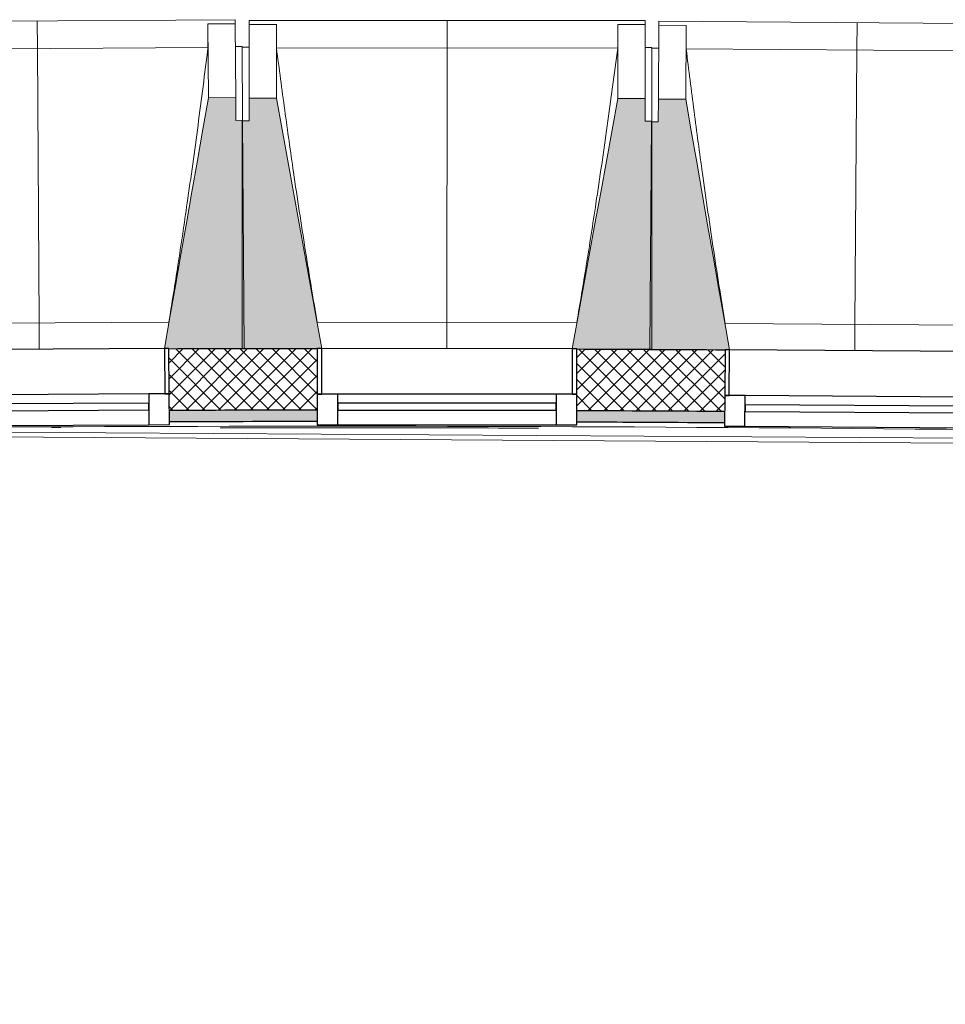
# Model space of a CAD drawing. Header units: millimetres. Extents: x -24070 to 30874, y -36590 to 4541.
# Tile 6 of 64: x -21988 to -19955, y -15539 to -13376. Entities that reach past the tile are written whole.
import ezdxf

# ---------------------------------------------------------------- set-up
doc = ezdxf.new("R2010")
doc.units = ezdxf.units.MM
for name, color, linetype, lineweight in [('A-FLOR-HRAL', 7, 'Continuous', 18), ('A-WALL', 7, 'Continuous', 25), ('A-WALL-PATT', 7, 'Continuous', 25), ('BATIEMENT', 7, 'Continuous', 18), ('BATIMENT', 7, 'Continuous', 25), ('FENETRES', 7, 'Continuous', 25), ('GEN', 7, 'Continuous', 18), ('SOLS', 7, 'Continuous', 25)]:
    doc.layers.add(name, color=color, linetype=linetype, lineweight=lineweight)
doc.layers.add('A-GLAZ', color=7, linetype='Continuous', lineweight=25, true_color=0x5c63b1)

# ---------------------------------------------------------------- blocks, each defined once
blk = doc.blocks.new('XXX_VIDE FENETRE - 550-377501-2021_015_1111_DCE_1_50_N0 FINI_PLB_EFS')
at = {"layer": 'A-GLAZ'}
for p, q in [((240, -120), (-240, -120)), ((-240, -120), (-240, -135)), ((240, -135), (240, -120)), ((-240, -135), (240, -135))]:
    blk.add_line(p, q, dxfattribs=at)
at = {"layer": 'FENETRES'}
for p, q in [((-285, 0), (-285, -100)), ((-275, 0), (-285, 0)), ((275, 0), (-275, 0)), ((-275, -100), (-275, 0)), ((285, 0), (275, 0)), ((275, 0), (275, -100)), ((285, -100), (285, 0)), ((-285, -100), (-275, -100)), ((-240, -100), (-285, -100)), ((-285, -100), (-285, -167.5)), ((-240, -167.5), (-240, -100)), ((240, -100), (-240, -100)), ((240, -100), (240, -167.5)), ((285, -100), (240, -100)), ((275, -100), (285, -100)), ((285, -167.5), (285, -100)), ((-285, -167.5), (-240, -167.5)), ((-240, -167.5), (240, -167.5)), ((240, -167.5), (285, -167.5))]:
    blk.add_line(p, q, dxfattribs=at)
blk = doc.blocks.new('Garde-corps - Garde-corps-505471-2021_015_1111_DCE_1_50_N0 FINI_PLB_EFS')
at = {"layer": 'A-FLOR-HRAL'}
for p, q in [((-22974.4, -14275.7), (-17756.7, -14309.4)), ((-21918.6, -14271.9), (-21897.8, -14271.8))]:
    blk.add_line(p, q, dxfattribs=at)
at = {"layer": 'A-FLOR-HRAL', "flags": 128}
blk.add_lwpolyline([(-23168.9, -14284.7), (-17678.6, -14320.7), (-14410.7, -14446.4)], dxfattribs=at)
at = {"layer": 'A-FLOR-HRAL'}
for radius, start, end in [(137283.1, 90.004947, 90.140434), (137273, 87.112212, 90.771971), (137269.6, 89.802207, 90.094064), (137283.1, 89.631565, 89.767052)]:
    blk.add_arc((-21322.9, -151541.9), radius, start, end, dxfattribs=at)
blk = doc.blocks.new('B02_ARC_rvt-1-2021_015_1111_DCE_1_50_N0 FINI_PLB_EFS')
at = {"layer": 'A-WALL-PATT', "lineweight": 18}
h = blk.add_hatch(dxfattribs=at)
h.set_pattern_fill('FP_1', color=256, style=0, pattern_type=2)
h.set_pattern_definition([(45, (0, 0), (-17.67767, 17.67767), []), (135, (0, 0), (-17.67767, -17.67767), [])])
h.paths.add_polyline_path([(-2612.4, -15514.6), (-2594.6, -15381.2), (-2906.6, -15338.2), (-2924.2, -15472), (-2739.1, -15497.2)])
h.paths.add_polyline_path([(-3489.2, -15396.8), (-3471.6, -15263), (-3794.6, -15221.1), (-3811.3, -15355), (-3493.4, -15396.3)])
h.paths.add_polyline_path([(-4376.8, -15283.5), (-4360.1, -15149.5), (-4683.3, -15109.7), (-4698.3, -15243.9), (-4380.8, -15283)])
h.paths.add_polyline_path([(-5264.3, -15176.1), (-5249.3, -15041.9), (-5572.8, -15004.2), (-5587.8, -15138.4), (-5268.1, -15175.6)])
h.paths.add_polyline_path([(-6154.1, -15074.2), (-6139.2, -14940), (-6462.9, -14904.4), (-6477, -15038.7), (-6157.7, -15073.8)])
h.paths.add_polyline_path([(-7043.8, -14978.3), (-7030.1, -14843.9), (-7353.6, -14810.5), (-7366.9, -14944.9), (-7047.2, -14977.9)])
h.paths.add_polyline_path([(-7934, -14888.1), (-7921.1, -14753.7), (-8245, -14722.6), (-8256.4, -14856.9), (-7937.2, -14887.8)])
h.paths.add_polyline_path([(-8824, -14803.8), (-8812.5, -14669.3), (-9136.9, -14640.1), (-9148.3, -14774.6), (-8826.9, -14803.6)])
h.paths.add_polyline_path([(-9716.2, -14725.2), (-9704.9, -14590.7), (-10029.3, -14563.6), (-10039.9, -14698.1), (-9718.9, -14725)])
h.paths.add_polyline_path([(-10608, -14652.5), (-10597.7, -14517.9), (-10922.2, -14492.9), (-10931.9, -14627.5), (-10610.6, -14652.3)])
h.paths.add_polyline_path([(-11500.3, -14585.6), (-11490.9, -14450.9), (-11815.5, -14428), (-11823.4, -14562.8), (-11502.7, -14585.4)])
h.paths.add_polyline_path([(-12392.2, -14524.5), (-12384.2, -14389.7), (-12709.2, -14368.9), (-12717.2, -14503.7), (-12394.2, -14524.4)])
h.paths.add_polyline_path([(-13286.1, -14469.2), (-13278.2, -14334.4), (-13603.3, -14315.7), (-13610.4, -14450.5), (-13288, -14469.1)])
h.paths.add_polyline_path([(-14179.6, -14419.7), (-14172.5, -14284.9), (-14497.7, -14268.3), (-14503.9, -14403.2), (-14181.3, -14419.6)])
h.paths.add_polyline_path([(-15073.3, -14376.1), (-15067.1, -14241.2), (-15392.5, -14226.8), (-15397.8, -14361.7), (-15074.8, -14376)])
h.paths.add_polyline_path([(-15967.3, -14338.3), (-15962, -14203.4), (-16287.4, -14191), (-16291.9, -14326), (-15968.6, -14338.2)])
h.paths.add_polyline_path([(-16861.5, -14306.3), (-16857.1, -14171.3), (-17182.6, -14161.1), (-17186.2, -14296.1), (-16862.6, -14306.2)])
h.paths.add_polyline_path([(-17755.9, -14280.1), (-17752.4, -14145.2), (-18078, -14137.1), (-18080.6, -14272.1), (-17756.8, -14280.1)])
h.paths.add_polyline_path([(-18650.5, -14259.8), (-18647.8, -14124.8), (-18973.4, -14118.9), (-18974.8, -14253.9), (-18651.1, -14259.8)])
h.paths.add_polyline_path([(-23343, -14248.6), (-23124.3, -14245.6), (-23126, -14110.6), (-23345.1, -14113.6), (-23343, -14247.7)])
h.paths.add_polyline_path([(-19545.2, -14245.3), (-19543.4, -14110.3), (-19869, -14106.5), (-19869.7, -14241.5), (-19545.6, -14245.3)])
h.paths.add_polyline_path([(-22554.3, -14239.3), (-22229.5, -14236.8), (-22230.4, -14101.8), (-22556, -14104.3), (-22554.3, -14237.9)])
h.paths.add_polyline_path([(-20439.9, -14236.6), (-20439, -14101.6), (-20764.7, -14099.9), (-20764.7, -14234.9), (-20440.2, -14236.6)])
h.paths.add_polyline_path([(-21659.5, -14234.2), (-21334.7, -14233.8), (-21334.7, -14098.8), (-21660.4, -14099.2), (-21659.5, -14233.9)])
at = {"layer": 'A-WALL-PATT', "true_color": 0xdadada}
h = blk.add_hatch(color=254, dxfattribs=at)
h.paths.add_polyline_path([(-2615.8, -15539.3), (-2612.4, -15514.6), (-2924.2, -15472), (-2927.5, -15496.8), (-2739.1, -15522.4)])
h.paths.add_polyline_path([(-3492.5, -15421.6), (-3489.2, -15396.8), (-3811.3, -15355), (-3814.4, -15379.8), (-3493.4, -15421.5)])
h.paths.add_polyline_path([(-4379.9, -15308.3), (-4376.8, -15283.5), (-4500.5, -15268.2), (-4503.4, -15293), (-4380.8, -15308.2)])
h.paths.add_polyline_path([(-4572.9, -15284.4), (-4570, -15259.6), (-4698.3, -15243.9), (-4701.1, -15268.7), (-4579.1, -15283.7)])
h.paths.add_polyline_path([(-5267, -15200.9), (-5264.3, -15176.1), (-5587.8, -15138.4), (-5590.5, -15163.2), (-5268.1, -15200.8)])
h.paths.add_polyline_path([(-6156.9, -15099.1), (-6154.1, -15074.2), (-6477, -15038.7), (-6479.6, -15063.6), (-6157.7, -15099)])
h.paths.add_polyline_path([(-7046.4, -15003.1), (-7043.8, -14978.3), (-7366.9, -14944.9), (-7369.3, -14969.7), (-7047.2, -15003)])
h.paths.add_polyline_path([(-7936.5, -14913), (-7934, -14888.1), (-8256.4, -14856.9), (-8258.5, -14881.8), (-7937.2, -14912.9)])
h.paths.add_polyline_path([(-8826.1, -14828.7), (-8824, -14803.8), (-9148.3, -14774.6), (-9150.4, -14799.5), (-8826.9, -14828.7)])
h.paths.add_polyline_path([(-9718.3, -14750.1), (-9716.2, -14725.2), (-9847.3, -14714.2), (-9849.8, -14739), (-9718.9, -14750.1)])
h.paths.add_polyline_path([(-9919.5, -14733.2), (-9917.1, -14708.3), (-10039.9, -14698.1), (-10041.8, -14723.1), (-9925.8, -14732.7)])
h.paths.add_polyline_path([(-10610, -14677.4), (-10608, -14652.5), (-10931.9, -14627.5), (-10933.7, -14652.5), (-10610.6, -14677.4)])
h.paths.add_polyline_path([(-11502.1, -14610.5), (-11500.3, -14585.6), (-11823.4, -14562.8), (-11824.9, -14587.7), (-11502.7, -14610.5)])
h.paths.add_polyline_path([(-12393.6, -14549.5), (-12392.2, -14524.5), (-12717.2, -14503.7), (-12718.6, -14528.7), (-12394.2, -14549.4)])
h.paths.add_polyline_path([(-13287.6, -14494.1), (-13286.1, -14469.2), (-13610.4, -14450.5), (-13611.7, -14475.5), (-13288, -14494.1)])
h.paths.add_polyline_path([(-14180.9, -14444.7), (-14179.6, -14419.7), (-14311.6, -14412.9), (-14313.7, -14437.8), (-14181.3, -14444.7)])
h.paths.add_polyline_path([(-14383.6, -14434.3), (-14381.6, -14409.3), (-14503.9, -14403.2), (-14505.1, -14428.2), (-14389.9, -14433.9)])
h.paths.add_polyline_path([(-15074.4, -14401), (-15073.3, -14376.1), (-15397.8, -14361.7), (-15398.8, -14386.7), (-15074.8, -14401)])
h.paths.add_polyline_path([(-15968.3, -14363.2), (-15967.3, -14338.3), (-16291.9, -14326), (-16292.7, -14351), (-15968.6, -14363.2)])
h.paths.add_polyline_path([(-16862.3, -14331.3), (-16861.5, -14306.3), (-17186.2, -14296.1), (-17186.8, -14321.1), (-16862.6, -14331.2)])
h.paths.add_polyline_path([(-17756.6, -14305.1), (-17755.9, -14280.1), (-18080.6, -14272.1), (-18081.1, -14297.1), (-17756.8, -14305.1)])
h.paths.add_polyline_path([(-18651, -14284.8), (-18650.5, -14259.8), (-18975.3, -14253.8), (-18975.6, -14278.8), (-18651.1, -14284.8)])
h.paths.add_polyline_path([(-23207.7, -14271.7), (-23124, -14270.6), (-23124.7, -14245.6), (-23208, -14246.7), (-23207.7, -14271.5)])
h.paths.add_polyline_path([(-19545.5, -14270.3), (-19545.6, -14245.3), (-19870, -14241.5), (-19869.7, -14266.5), (-19545.6, -14270.3)])
h.paths.add_polyline_path([(-22554, -14264.3), (-22229.4, -14261.8), (-22229.8, -14236.8), (-22554.3, -14239.3)])
h.paths.add_polyline_path([(-20440.1, -14261.6), (-20440.2, -14236.6), (-20764.7, -14234.9), (-20764.7, -14259.9), (-20440.2, -14261.6)])
h.paths.add_polyline_path([(-21659.4, -14259.2), (-21334.8, -14258.8), (-21334.8, -14233.8), (-21659.5, -14234.2)])
at = {"layer": 'A-WALL'}
for start, end in [(90.004942, 90.140474), (89.63156, 89.767092)]:
    blk.add_arc((-21322.9, -151541.9), 137308.1, start, end, dxfattribs=at)
at = {"layer": 'BATIEMENT', "lineweight": 25}
for radius, start, end in [(137443.1, 90.004917, 90.140682), (137443.1, 89.631536, 89.767301), (137283.1, 90.004946, 90.140435), (137283.1, 89.631565, 89.767054)]:
    blk.add_arc((-21322.9, -151541.9), radius, start, end, dxfattribs=at)
at = {"layer": 'SOLS'}
for p, q in [((-20740.5, -14100), (-20745.2, -14100)), ((-20676.7, -14260.3), (-20764.8, -14259.9)), ((-20504, -14261.2), (-20666.4, -14260.3))]:
    blk.add_line(p, q, dxfattribs=at)
at = {"layer": 'BATIEMENT', "lineweight": 18}
blk.add_blockref('Garde-corps - Garde-corps-505471-2021_015_1111_DCE_1_50_N0 FINI_PLB_EFS', (0, 0), dxfattribs=at)
at = {"layer": 'FENETRES', "lineweight": 18}
for p, rotation in [((-21945.4, -14099.5), 0.3529371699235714), ((-21049.7, -14098.5), 359.9798707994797), ((-20154, -14103.2), 359.606804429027)]:
    blk.add_blockref('XXX_VIDE FENETRE - 550-377501-2021_015_1111_DCE_1_50_N0 FINI_PLB_EFS', p, dxfattribs=dict(at, rotation=rotation))
blk = doc.blocks.new('20_MUR PREFA_01 - Type 1-3119337-2021_015_1111_DCE_1_50_N0 FINI_PLB_EFS')
at = {"layer": 'GEN'}
for p, q in [((0, 722.1), (0, 661.4)), ((0, 661.4), (0, 58.5)), ((0, 0.7), (0, 58.5))]:
    blk.add_line(p, q, dxfattribs=at)
blk = doc.blocks.new('B02_DC_STR_rvt-1-2021_015_1111_DCE_1_50_N0 FINI_PLB_EFS')
at = {"layer": 'BATIMENT', "lineweight": 5, "true_color": 0x787878}
for points in [[(-21660.4, -14098.5), (-21495.4, -14097.5), (-21498.5, -13596.6), (-21513.5, -13596.6), (-21513.8, -13546.7), (-21573.8, -13547), (-21669.8, -14097.8), (-21660.4, -14097.8)], [(-21334.7, -14099.1), (-21334.7, -14098.4), (-21324.8, -14098.4), (-21424.5, -13548.1), (-21484.5, -13548.1), (-21484.5, -13598.1), (-21499.5, -13598.1), (-21499.7, -14099), (-21334.7, -14099.1)], [(-20599.7, -14099.3), (-20599.5, -13598.4), (-20614.5, -13598.4), (-20614.5, -13548.4), (-20674.5, -13548.4), (-20774.6, -14098.6), (-20764.7, -14098.6), (-20764.7, -14099.3), (-20620.5, -14099.3)], [(-20439, -14102), (-20439, -14101.3), (-20429.2, -14101.3), (-20525.2, -13550.4), (-20585.2, -13550.4), (-20585.6, -13600), (-20600.6, -13599.9), (-20604, -14100.8), (-20439.7, -14101.9)]]:
    blk.add_hatch(color=8, dxfattribs=at).paths.add_polyline_path(points)
at = {"layer": 'BATIEMENT'}
for p, q in [((-21513.8, -13546.7), (-21573.8, -13547)), ((-21513.5, -13596.7), (-21513.8, -13546.7)), ((-21424.5, -13548.1), (-21484.5, -13548.1)), ((-21484.5, -13548.1), (-21484.5, -13598.1)), ((-20614.5, -13548.4), (-20674.5, -13548.4)), ((-20614.5, -13598.4), (-20614.5, -13548.4)), ((-20585.2, -13550), (-20585.6, -13600)), ((-20525.2, -13550.4), (-20585.2, -13550)), ((-21498.5, -13596.6), (-21513.5, -13596.7)), ((-21499.5, -13598.1), (-21499.7, -14099)), ((-21484.5, -13598.1), (-21499.5, -13598.1)), ((-21495.4, -14097.5), (-21498.5, -13596.6)), ((-20599.5, -13598.4), (-20614.5, -13598.4)), ((-20600.6, -13599.9), (-20604, -14100.8)), ((-20585.6, -13600), (-20600.6, -13599.9)), ((-20599.7, -14099.3), (-20599.5, -13598.4)), ((-21660.4, -14098.5), (-21495.4, -14097.5)), ((-21499.7, -14099), (-21334.7, -14099.1)), ((-20764.8, -14099.3), (-20599.7, -14099.3)), ((-20604, -14100.8), (-20439, -14102))]:
    blk.add_line(p, q, dxfattribs=at)
at = {"layer": 'BATIEMENT', "flags": 128}
for points in [[(-21573.8, -13547), (-21585.8, -13616), (-21597.9, -13684.9), (-21610, -13753.8), (-21622.1, -13822.8), (-21634.1, -13891.7), (-21646.2, -13960.7), (-21658.3, -14029.6), (-21670.3, -14097.9)], [(-21324.8, -14098.4), (-21337.2, -14030.2), (-21349.6, -13961.3), (-21362.1, -13892.5), (-21374.6, -13823.6), (-21387.1, -13754.7), (-21399.5, -13685.9), (-21412, -13617), (-21424.5, -13548.1)], [(-20674.5, -13548.4), (-20687, -13617.2), (-20699.5, -13686.1), (-20712.1, -13755), (-20724.6, -13823.8), (-20737.1, -13892.7), (-20749.6, -13961.5), (-20762.2, -14030.4), (-20774.6, -14098.6)], [(-20429.1, -14101.3), (-20441.1, -14033.1), (-20453.1, -13964.1), (-20465.1, -13895.2), (-20477.1, -13826.2), (-20489.2, -13757.3), (-20501.2, -13688.3), (-20513.2, -13619.4), (-20525.2, -13550.4)]]:
    blk.add_lwpolyline(points, dxfattribs=at)
at = {"layer": 'BATIMENT', "lineweight": 18}
for p, q in [((-21514.8, -13375.5), (-22384.8, -13380.9)), ((-21574.8, -13384.9), (-21514.8, -13384.6)), ((-21574.8, -13384.9), (-21573.8, -13547)), ((-21574.8, -13385.2), (-21574.8, -13384.9)), ((-21514.8, -13375.5), (-21514.8, -13384.6)), ((-21514.8, -13384.6), (-21513.8, -13546.7)), ((-21484.5, -13548.1), (-21484.4, -13386)), ((-21484.4, -13386), (-21484.4, -13377)), ((-20614.4, -13377.3), (-21484.4, -13377)), ((-21484.4, -13386), (-21424.4, -13386)), ((-21424.5, -13548.1), (-21424.4, -13386)), ((-21424.4, -13386), (-21424.4, -13386.3)), ((-20674.4, -13386.3), (-20674.5, -13548.4)), ((-20674.5, -13386.5), (-20674.4, -13386.3)), ((-20674.4, -13386.3), (-20614.4, -13386.3)), ((-20614.4, -13386.3), (-20614.5, -13548.4)), ((-20614.4, -13377.3), (-20614.4, -13386.3)), ((-20585.2, -13550), (-20584.1, -13387.9)), ((-20584.1, -13387.9), (-20584.1, -13378.9)), ((-19714.1, -13384.9), (-20584.1, -13378.9)), ((-20584.1, -13387.9), (-20524.1, -13388.4)), ((-20525.2, -13550.4), (-20524.1, -13388.4)), ((-20524.1, -13388.4), (-20524.1, -13388.6)), ((-21574.7, -13436.5), (-22324.2, -13441.1)), ((-21499.5, -13434.5), (-21514.5, -13434.6)), ((-21499.5, -13434.5), (-21498.5, -13596.6)), ((-21484.5, -13436), (-21499.5, -13436)), ((-20599.5, -13436.3), (-20614.5, -13436.3)), ((-20599.5, -13436.3), (-20599.5, -13598.4)), ((-20674.7, -13437.9), (-21424.2, -13437.6)), ((-20584.5, -13437.9), (-20599.5, -13437.8)), ((-19774.7, -13445.1), (-20524.2, -13439.9)), ((-22231, -14043.5), (-21660.5, -14040)), ((-21334.9, -14040.6), (-20764.4, -14040.8)), ((-20438.9, -14043.5), (-19868.4, -14047.4))]:
    blk.add_line(p, q, dxfattribs=at)
at = {"layer": 'BATIMENT', "lineweight": 18, "flags": 128}
for points in [[(-21574.7, -13436.5), (-21574.7, -13426.2), (-21574.7, -13416), (-21574.8, -13405.7), (-21574.8, -13395.5), (-21574.8, -13385.2)], [(-21424.4, -13386.3), (-21424.4, -13396.5), (-21424.3, -13406.8), (-21424.3, -13417.1), (-21424.3, -13427.3), (-21424.2, -13437.6)], [(-20674.7, -13437.9), (-20674.7, -13427.6), (-20674.6, -13417.3), (-20674.6, -13407.1), (-20674.5, -13396.8), (-20674.5, -13386.5)], [(-20524.1, -13388.6), (-20524.1, -13398.9), (-20524.2, -13409.1), (-20524.2, -13419.4), (-20524.2, -13429.7), (-20524.2, -13439.9)]]:
    blk.add_lwpolyline(points, dxfattribs=at)
at = {"layer": 'BATIMENT', "lineweight": 18}
for points, knots in [([(-21660.6, -14040), (-21653.8, -13998.3), (-21643.5, -13933.9), (-21630.2, -13846.5), (-21619.4, -13772.6), (-21608.1, -13692.9), (-21592.6, -13579), (-21581.7, -13493.5), (-21574.7, -13436.5)], [0.0183438, 0.0183438, 0.0183438, 0.0183438, 0.2222222, 0.3333333, 0.4444444, 0.5833333, 0.7222222, 1, 1, 1, 1]), ([(-21424.2, -13437.6), (-21418.3, -13483.2), (-21409.3, -13551.5), (-21396.6, -13642.5), (-21386, -13716.5), (-21374.2, -13796.1), (-21361, -13881.4), (-21347.9, -13962.9), (-21339, -14016), (-21334.8, -14040.6)], [0, 0, 0, 0, 0.2222222, 0.3333333, 0.4444444, 0.5833333, 0.7222222, 0.8611111, 0.9816328, 0.9816328, 0.9816328, 0.9816328]), ([(-20764.5, -14040.8), (-20757.4, -13999.1), (-20746.7, -13934.8), (-20732.9, -13847.5), (-20721.6, -13773.6), (-20709.8, -13694), (-20693.6, -13580.2), (-20682.1, -13494.8), (-20674.7, -13437.9)], [0.0183438, 0.0183438, 0.0183438, 0.0183438, 0.2222222, 0.3333333, 0.4444444, 0.5833333, 0.7222222, 1, 1, 1, 1]), ([(-20524.2, -13439.9), (-20518.7, -13485.6), (-20510, -13553.9), (-20498, -13645), (-20487.8, -13719.1), (-20476.5, -13798.8), (-20463.9, -13884.1), (-20451.3, -13965.7), (-20442.8, -14018.8), (-20438.8, -14043.5)], [0, 0, 0, 0, 0.2222222, 0.3333333, 0.4444444, 0.5833333, 0.7222222, 0.8611111, 0.9816328, 0.9816328, 0.9816328, 0.9816328])]:
    blk.add_open_spline(points, degree=3, knots=knots, dxfattribs=at)
at = {"layer": 'BATIMENT', "color": 5, "lineweight": 25, "true_color": 0x0000ff}
for p, rotation in [((-21945.4, -14100.2), 0.3529371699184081), ((-21049.7, -14099.2), 359.9798707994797), ((-20154, -14103.9), 359.606804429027)]:
    blk.add_blockref('20_MUR PREFA_01 - Type 1-3119337-2021_015_1111_DCE_1_50_N0 FINI_PLB_EFS', p, dxfattribs=dict(at, rotation=rotation))

msp = doc.modelspace()

# ---------------------------------------------------------------- block references
at = {"lineweight": 5}
for name in ['B02_DC_STR_rvt-1-2021_015_1111_DCE_1_50_N0 FINI_PLB_EFS', 'B02_ARC_rvt-1-2021_015_1111_DCE_1_50_N0 FINI_PLB_EFS']:
    msp.add_blockref(name, (0, 0), dxfattribs=at)

doc.saveas('drawing.dxf')
